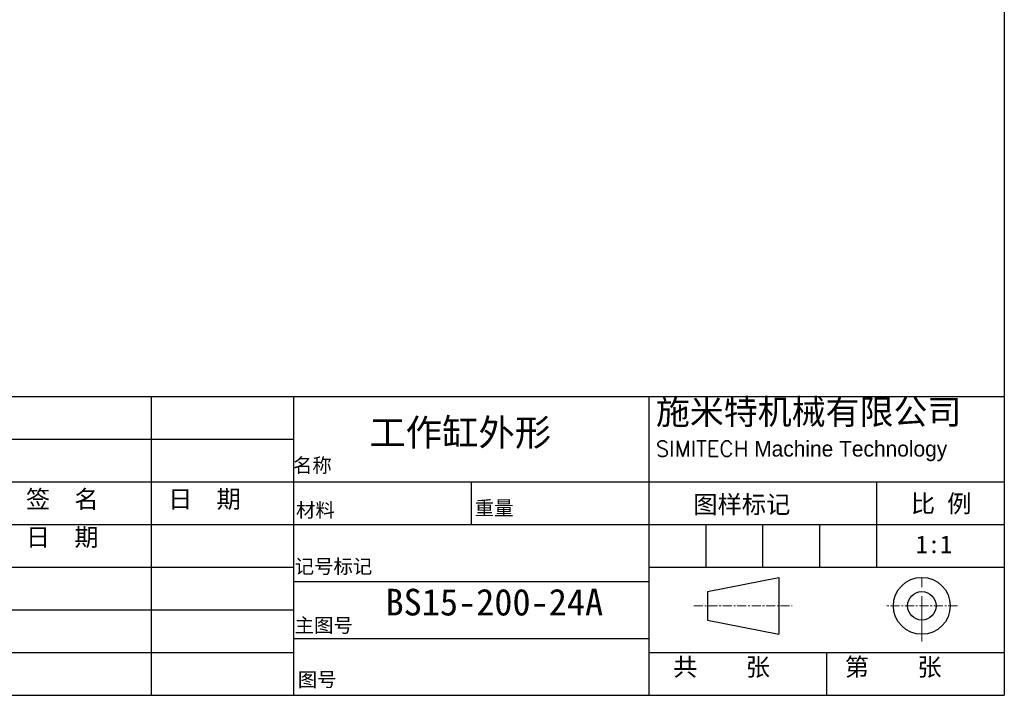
# Model space of a CAD drawing. Header units: millimetres. Extents: x -12870 to -11470, y -3120 to -2170.
# Tile 3 of 17: x -12162 to -11470, y -3120 to -2645. Entities that reach past the tile are written whole.
import ezdxf

# ---------------------------------------------------------------- set-up
doc = ezdxf.new("R2010")
doc.units = ezdxf.units.MM
doc.linetypes.add('CENTER', pattern=[50.8, 31.75, -6.35, 6.35, -6.35])
for name, color, linetype, lineweight in [('图层1', 7, 'Continuous', 25), ('图层2', 3, 'CENTER', 13), ('图层3', 2, 'Continuous', 13), ('图层4', 1, 'Continuous', 30)]:
    doc.layers.add(name, color=color, linetype=linetype, lineweight=lineweight)

msp = doc.modelspace()

# ---------------------------------------------------------------- linework, layer by layer
at = {"layer": '图层1'}
for p, q in [((-12069.726, -2910.296), (-12069.726, -3120.296)), ((-11969.726, -2910.296), (-11969.726, -3120.296)), ((-11719.726, -2910.296), (-11719.726, -3120.296)), ((-12419.726, -2940.296), (-11969.726, -2940.296)), ((-12419.726, -2970.296), (-11469.726, -2970.296)), ((-11844.726, -2970.296), (-11844.726, -3000.296)), ((-11559.726, -2970.296), (-11559.726, -3030.296)), ((-12419.726, -3000.296), (-11469.726, -3000.296)), ((-11679.726, -3000.296), (-11679.726, -3030.296)), ((-11639.726, -3000.296), (-11639.726, -3030.296)), ((-11599.726, -3000.296), (-11599.726, -3030.296)), ((-12419.726, -3030.296), (-11969.726, -3030.296)), ((-11719.726, -3030.296), (-11469.726, -3030.296)), ((-11678.379, -3047.415), (-11628.379, -3037.415)), ((-11628.379, -3037.415), (-11628.379, -3077.415)), ((-11969.726, -3040.296), (-11719.726, -3040.296)), ((-11678.379, -3047.415), (-11678.379, -3067.415)), ((-12419.726, -3060.296), (-11969.726, -3060.296)), ((-11678.379, -3067.415), (-11628.379, -3077.415)), ((-11969.726, -3080.296), (-11719.726, -3080.296)), ((-12419.726, -3090.296), (-11969.726, -3090.296)), ((-11719.726, -3090.296), (-11469.726, -3090.296)), ((-11594.726, -3090.296), (-11594.726, -3120.296))]:
    msp.add_line(p, q, dxfattribs=at)
for radius in [20, 10]:
    msp.add_circle((-11527.75, -3057.415), radius, dxfattribs=at)
at = {"layer": '图层2'}
msp.add_line((-11527.75, -3082.415), (-11527.75, -3032.415), dxfattribs=at)
at = {"layer": '图层2', "ltscale": 0.2}
for p, q in [((-11688.005, -3057.415), (-11618.861, -3057.415)), ((-11502.75, -3057.415), (-11552.75, -3057.415))]:
    msp.add_line(p, q, dxfattribs=at)
at = {"layer": '图层4'}
for p, q in [((-11469.726, -2170.296), (-11469.726, -3120.296)), ((-12419.726, -2910.296), (-11469.726, -2910.296)), ((-12869.726, -3120.296), (-11469.726, -3120.296)), ((-12419.726, -3120.296), (-11469.726, -3120.296))]:
    msp.add_line(p, q, dxfattribs=at)

# ---------------------------------------------------------------- texts
at = {"layer": '图层3', "attachment_point": 1}
for s, insert, char_height, width in [('{\\fLiSu|b0|i0|c134|p49;施米特机械有限公司\\P\\Ftxt.shx|c0;\\H0.6286x;SIMITECH\\fLiSu|b0|i0|c134|p49; Machine Technology}', (-11714.759, -2912.277), 17.5, 259.9168), ('{\\fSimSun|b0|i0|c134|p54;BS15-200-24A}', (-11904.918, -3045.415), 18.75, 136.63704)]:
    msp.add_mtext(s, dxfattribs=dict(at, insert=insert, char_height=char_height, width=width))
for s, insert, char_height in [('{\\fSimSun|b0|i0|c134|p2;\\C2;工作缸外形}', (-11916.325, -2926.134), 18.75), ('{\\f宋体|b0|i0|c134|p54;名称}', (-11969.996, -2953.594), 10), ('{\\f宋体|b0|i0|c134|p54;签  名}', (-12157.819, -2976.207), 12.5), ('{\\f宋体|b0|i0|c134|p54;日  期}', (-12057.819, -2976.067), 12.5), ('{\\f宋体|b0|i0|c134|p54;比 例}', (-11535.454, -2979.272), 12.5), ('{\\f宋体|b0|i0|c134|p54;材料}', (-11967.885, -2985.052), 10), ('{\\f宋体|b0|i0|c134|p54;重量}', (-11842.181, -2983.647), 10), ('{\\f宋体|b0|i0|c134|p54;图样标记}', (-11688.427, -2979.846), 12.5), ('{\\f宋体|b0|i0|c134|p54;日  期}', (-12157.819, -3002.844), 12.5), ('{\\f宋体|b0|i0|c134|p54;1:1}', (-11531.952, -3007.876), 12.5), ('{\\f宋体|b0|i0|c134|p54;记号标记}', (-11968.796, -3024.669), 10), ('{\\f宋体|b0|i0|c134|p54;主图号}', (-11968.796, -3066.056), 10), ('{\\f宋体|b0|i0|c134|p54;共    张}', (-11702.599, -3094.101), 12.5), ('{\\f宋体|b0|i0|c134|p54;第    张}', (-11581.908, -3094.101), 12.5), ('{\\f宋体|b0|i0|c134|p54;图号}', (-11966.588, -3104.22), 10)]:
    msp.add_mtext(s, dxfattribs=dict(at, insert=insert, char_height=char_height))

doc.saveas('drawing.dxf')
